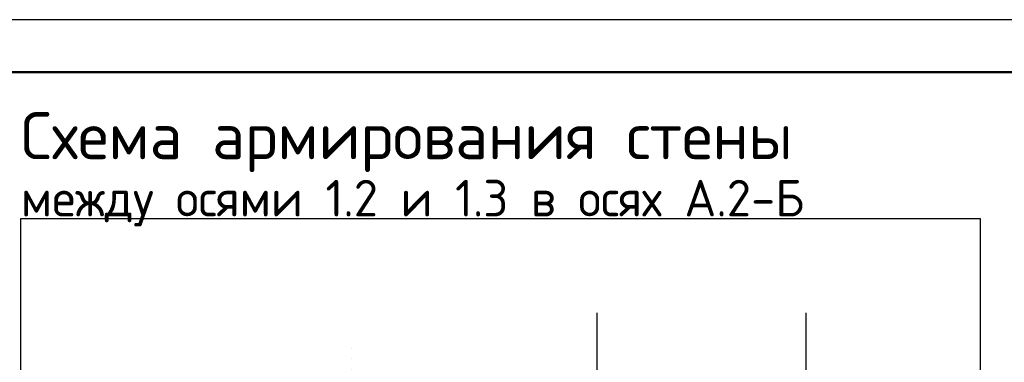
# Model space of a CAD drawing. Header units: millimetres. Extents: x 0 to 50400, y 0 to 35640.
# Tile 7 of 22: x 5667 to 16968, y 31710 to 35640. Entities that reach past the tile are written whole.
import ezdxf

# ---------------------------------------------------------------- set-up
doc = ezdxf.new("R2010")
doc.units = ezdxf.units.MM
doc.linetypes.add('______5', pattern=[1320, 960, -120, 120, -120])
doc.linetypes.add('______9', pattern=[120, 0, -120])
for name, color, linetype, lineweight in [('Standard', 7, 'Continuous', 25), ('Заголовок чертежа', 7, 'Continuous', 25), ('Сечения символ', 7, 'Continuous', 25)]:
    doc.layers.add(name, color=color, linetype=linetype, lineweight=lineweight)
doc.layers.add('Оси', color=7, linetype='______5', true_color=0x656565)
doc.styles.add('ISOCPEUR', font='txt')

msp = doc.modelspace()

# ---------------------------------------------------------------- linework, layer by layer
at = {"layer": 'Standard', "color": 7, "linetype": 'Continuous', "lineweight": 25, "transparency": 33554687}
msp.add_lwpolyline([(0, 0), (50400, 0), (50400, 35640), (0, 35640), (0, 0)], close=True, dxfattribs=at)
at = {"layer": 'Standard', "color": 7, "linetype": 'Continuous', "lineweight": 13, "transparency": 33554687}
msp.add_lwpolyline([(50400, 35640), (0, 35640), (0, 0), (50400, 0), (50400, 35640)], dxfattribs=at)
at = {"layer": 'Standard', "color": 7, "linetype": 'Continuous', "lineweight": 50, "transparency": 33554687}
msp.add_lwpolyline([(2400, 35040), (49800, 35040), (49800, 600), (2400, 600), (2400, 35040)], close=True, dxfattribs=at)
at = {"layer": 'Standard', "color": 254, "linetype": 'Continuous', "lineweight": -3, "true_color": 0xc4c4ff, "transparency": 33554687}
msp.add_lwpolyline([(5678, 14184), (16694, 14184), (16694, 33356), (5678, 33356), (5678, 14184)], dxfattribs=at)
at = {"layer": 'Оси', "color": 8, "linetype": '______5', "lineweight": -3, "transparency": 33554687}
for p, q in [((12292, 32276), (12292, 12279)), ((14692, 32276), (14692, 12279))]:
    msp.add_line(p, q, dxfattribs=at)
at = {"layer": 'Сечения символ', "color": 7, "linetype": '______9', "lineweight": 13, "transparency": 33554687}
msp.add_line((9476, 31873), (9476, 14296), dxfattribs=at)

# ---------------------------------------------------------------- texts
at = {"layer": 'Заголовок чертежа', "color": 7, "linetype": 'Continuous', "lineweight": 50, "transparency": 33554687, "attachment_point": 7, "style": 'ISOCPEUR'}
for s, insert, char_height, width in [('\\W0.99;Схема армирования стены', (5680, 33893), 540, 9225.73), ('\\W0.97;между осями 1.2 и 1.3 в осях А.2-Б', (5680, 33269), 420, 9440.44)]:
    msp.add_mtext(s, dxfattribs=dict(at, insert=insert, char_height=char_height, width=width))

doc.saveas('drawing.dxf')
